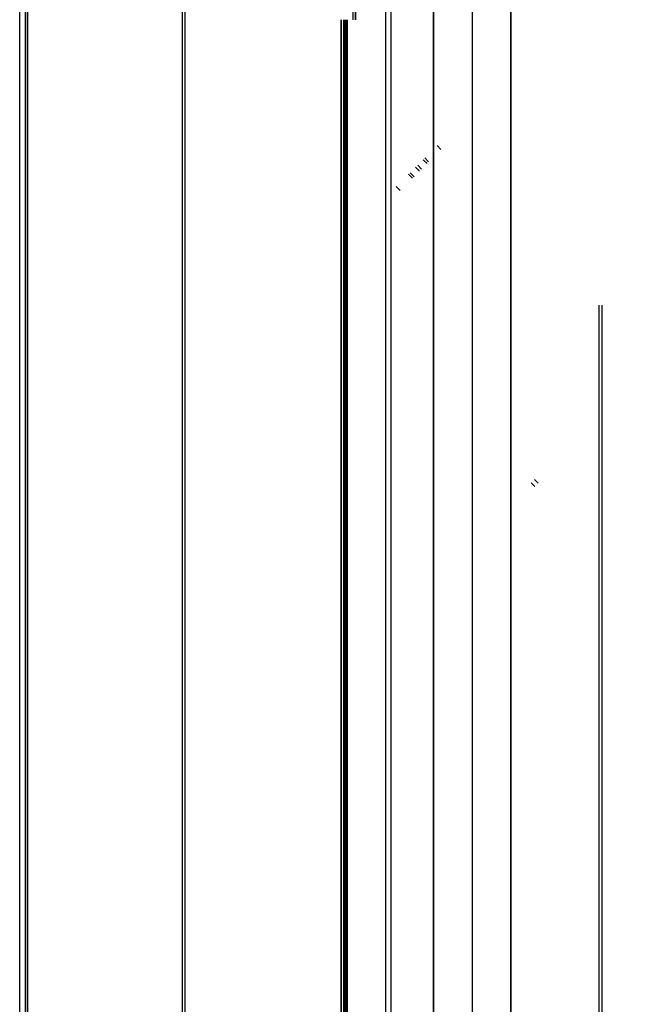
# Model space of a CAD drawing. Header units: millimetres. Extents: x -630 to 192, y -7 to 1615.
# Tile 114 of 249: x -619 to -466, y 1209 to 1450. Entities that reach past the tile are written whole.
import ezdxf

# ---------------------------------------------------------------- set-up
doc = ezdxf.new("R2010")
doc.units = ezdxf.units.MM
doc.header["$MEASUREMENT"] = 0
doc.layers.add('OVIDIO 160x80x72h', color=7, linetype='Continuous')

msp = doc.modelspace()

# ---------------------------------------------------------------- linework, layer by layer
at = {"layer": 'OVIDIO 160x80x72h'}
for points in [[(-618.9395739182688, 803.7713601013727), (-618.9395739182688, 1588.450785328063)], [(-617.4797004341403, 803.7713601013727), (-617.4797004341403, 1588.450933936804)], [(-616.9930759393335, 803.7713601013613), (-616.9930759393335, 1588.450785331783)], [(-616.9930759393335, 1588.450785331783), (-616.9930759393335, 803.7713601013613)], [(-579.0583235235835, 803.7713601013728), (-579.0583235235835, 1515.795434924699)], [(-578.3875031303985, 803.7713601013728), (-578.3875031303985, 1515.79543492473)], [(-537.3222555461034, 1513.598440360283), (-537.3222555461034, 1450.349405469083)], [(-536.6514351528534, 1450.349405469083), (-536.6514351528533, 1513.598440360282)], [(-536.6514351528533, 1513.598440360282), (-536.6514351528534, 1450.349405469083)], [(-529.3517078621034, 1512.67036583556), (-529.3517078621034, 803.7713601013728)], [(-528.0100670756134, 1512.670365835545), (-528.0100670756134, 803.7713601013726)], [(-517.5351232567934, 803.7713601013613), (-517.5351232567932, 1500.699853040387)], [(-517.5351232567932, 1500.699853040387), (-517.5351232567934, 803.7713601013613)], [(-517.5351232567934, 803.7713601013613), (-517.5351232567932, 1500.699853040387)], [(-517.5351232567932, 1500.699853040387), (-517.5351232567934, 803.7713601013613)], [(-508.0951232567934, 1491.341208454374), (-508.0951232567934, 803.7713601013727)], [(-508.0951232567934, 1491.34120845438), (-508.0951232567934, 803.7713601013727)], [(-498.6551232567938, 803.7713601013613), (-498.6551232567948, 1476.930651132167)], [(-498.6551232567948, 1476.930651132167), (-498.6551232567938, 803.7713601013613)], [(-498.6551232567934, 1476.930647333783), (-498.6551232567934, 803.7713601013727)], [(-498.6551232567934, 803.7713601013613), (-498.6551232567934, 1476.930645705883)], [(-498.6551232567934, 1476.930645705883), (-498.6551232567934, 803.7713601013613)], [(-540.2291439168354, 1450.349405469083), (-540.2291439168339, 803.7713601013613)], [(-540.2291439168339, 803.7713601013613), (-540.2291439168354, 1450.349405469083)], [(-539.558323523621, 1450.349405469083), (-539.5583235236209, 803.7713601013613)], [(-539.5583235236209, 803.7713601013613), (-539.558323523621, 1450.349405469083)], [(-539.1766028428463, 1450.349405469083), (-539.1766028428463, 803.7713601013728)], [(-538.8875031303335, 1450.349405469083), (-538.8875031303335, 803.7713601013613)], [(-538.8875031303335, 803.7713601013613), (-538.8875031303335, 1450.349405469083)], [(-538.7022611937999, 1450.349405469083), (-538.7022611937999, 803.7713601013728)], [(-516.7121132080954, 1419.50346189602), (-515.7504084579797, 1418.541757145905)], [(-520.0956620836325, 1416.065709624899), (-519.1339842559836, 1415.104031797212)], [(-518.7580030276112, 1415.534162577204), (-519.7197077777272, 1416.49586732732)], [(-522.333658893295, 1411.9043571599), (-523.2953367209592, 1412.866034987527)], [(-521.9549058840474, 1414.206465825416), (-520.9932280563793, 1413.244787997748)], [(-520.4744150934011, 1413.763600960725), (-521.4360929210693, 1414.725278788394)], [(-523.7005010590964, 1412.515074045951), (-522.7387963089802, 1411.553369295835)], [(-525.7463908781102, 1408.545774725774), (-526.7080956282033, 1409.507479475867)], [(-477.0548657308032, 1380.411154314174), (-477.0548657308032, 738.9881825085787)], [(-476.3298291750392, 1380.411365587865), (-476.3298291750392, 738.9881825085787)], [(-492.7550891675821, 1336.019092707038), (-493.6643317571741, 1336.92833529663)], [(-492.8360391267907, 1337.756627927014), (-491.9267965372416, 1336.847385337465)]]:
    msp.add_lwpolyline(points, dxfattribs=at)
at = {"layer": 'OVIDIO 160x80x72h', "extrusion": (1, 0, 0)}
for points in [[(803.7713601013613, 717.5773067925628), (1588.071253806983, 717.5773067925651)], [(1588.071253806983, 717.5773067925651), (803.7713601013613, 717.5773067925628)], [(1588.450785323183, 719.8661606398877), (803.7713601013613, 719.8661610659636)], [(803.7713601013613, 719.8661610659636), (1588.450785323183, 719.8661606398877)], [(1513.598440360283, 682.1022291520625), (1450.349405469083, 682.1022291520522)], [(1450.349405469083, 682.1022291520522), (1513.598440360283, 682.1022291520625)], [(1502.104347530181, 718.4565558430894), (803.7713601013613, 718.4565558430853)], [(803.7713601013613, 718.4565558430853), (1502.104347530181, 718.4565558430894)], [(803.7713601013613, 717.7857354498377), (1502.104347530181, 717.7857354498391)], [(1502.104347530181, 717.7857354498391), (803.7713601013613, 717.7857354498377)], [(1450.349405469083, 679.6425543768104), (803.7713601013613, 679.6425543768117)], [(803.7713601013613, 679.6425543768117), (1450.349405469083, 679.6425543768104)]]:
    msp.add_lwpolyline(points, dxfattribs=at)
at = {"layer": 'OVIDIO 160x80x72h', "extrusion": (0.9999999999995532, 9.452204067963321e-07, 0)}
for points in [[(803.7719435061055, 718.9204302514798), (1588.071837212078, 718.9189475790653)], [(1588.071837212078, 718.9189475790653), (803.7719435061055, 718.9204302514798)]]:
    msp.add_lwpolyline(points, dxfattribs=at)
at = {"layer": 'OVIDIO 160x80x72h', "extrusion": (0.2653523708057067, 0.8812743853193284, -0.3910800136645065)}
msp.add_lwpolyline([(964.1838167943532, 1105.478206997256), (922.3161012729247, 1051.098976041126)], dxfattribs=at)
at = {"layer": 'OVIDIO 160x80x72h', "extrusion": (0.8812743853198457, 0.2653523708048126, 0.3910800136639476)}
msp.add_lwpolyline([(1532.43008178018, 606.9047212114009), (1574.297784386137, 661.2839353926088)], dxfattribs=at)
at = {"layer": 'OVIDIO 160x80x72h', "extrusion": (0, 1, 0)}
for points in [[(543.8983534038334, 680.5827319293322), (540.2291439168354, 678.7481271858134)], [(540.2291439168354, 678.7481271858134), (543.8983534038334, 680.5827319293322)], [(543.8983534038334, 680.5827319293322), (543.2275330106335, 681.9243727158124)], [(543.2275330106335, 681.9243727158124), (543.8983534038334, 680.5827319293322)], [(539.8937337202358, 679.4189475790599), (543.5629432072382, 681.2535523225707)], [(539.558323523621, 680.0897679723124), (543.2275330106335, 681.9243727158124)], [(543.2275330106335, 681.9243727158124), (539.558323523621, 680.0897679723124)], [(542.063748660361, 679.665429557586), (541.392928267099, 681.0070703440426)], [(540.2291439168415, 678.7481271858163), (540.1892182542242, 678.7287152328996), (540.1485071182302, 678.7100318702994), (540.1070252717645, 678.6921131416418), (540.0647893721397, 678.674995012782), (540.0218180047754, 678.6587132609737), (539.9781317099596, 678.6433033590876), (539.933753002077, 678.6288003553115), (539.8887063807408, 678.6152387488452), (539.8430183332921, 678.6026523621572), (539.7967173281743, 678.5910742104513), (539.7498337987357, 678.5805363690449), (539.702400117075, 678.5710698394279), (539.6544505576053, 678.5627044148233), (539.6060212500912, 678.5554685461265), (539.5571501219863, 678.5493892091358), (539.5078768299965, 678.5444917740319), (539.458242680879, 678.5407998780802), (539.4082905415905, 678.5383353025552), (539.358064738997, 678.5371178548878), (539.3076109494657, 678.537165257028), (539.256976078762, 678.5384930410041), (539.2062081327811, 678.541114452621), (539.1553560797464, 678.5450403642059), (539.1044697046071, 678.550279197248), (539.0535994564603, 678.5568368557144), (539.0027962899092, 678.5647166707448), (538.9521115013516, 678.5739193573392), (538.9015965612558, 678.5844429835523), (538.8513029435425, 678.596282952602), (538.8012819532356, 678.609431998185), (538.7515845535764, 678.6238801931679), (538.7022611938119, 678.6396149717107), (538.6533616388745, 678.6566211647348), (538.604934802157, 678.6748810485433), (538.5570285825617, 678.6943744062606), (538.5096897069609, 678.7150786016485), (538.4629635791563, 678.7369686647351), (538.4168941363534, 678.7600173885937), (538.3715237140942, 678.7841954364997), (538.3268929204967, 678.8094714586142), (538.2830405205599, 678.8358122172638), (538.240003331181, 678.8631827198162), (538.197816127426, 678.8915463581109), (538.1565115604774, 678.9208650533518), (538.1161200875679, 678.9510994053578), (538.0766699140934, 678.9822088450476), (538.0381869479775, 679.0141517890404), (538.0006947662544, 679.0468857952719), (537.9642145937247, 679.0803677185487), (537.9287652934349, 679.1145538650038), (537.8943633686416, 679.1494001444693), (537.8610229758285, 679.1848622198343), (537.82875594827, 679.2208956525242), (537.7975718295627, 679.2574560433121), (537.7674779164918, 679.2944991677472), (537.7384793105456, 679.3319811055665), (537.7105789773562, 679.369858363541), (537.6837778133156, 679.4080879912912), (537.6580747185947, 679.4466276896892), (537.6334666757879, 679.4854359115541), (537.6099488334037, 679.5244719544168), (537.5875145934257, 679.5636960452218), (537.5661557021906, 679.6030694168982), (537.5458623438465, 679.6425543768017)], [(539.558323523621, 680.0897679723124), (540.2291439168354, 678.7481271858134)], [(540.2291439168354, 678.7481271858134), (539.558323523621, 680.0897679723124)], [(537.5458623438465, 679.6425543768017), (537.5661557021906, 679.6030694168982), (537.5875145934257, 679.5636960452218), (537.6099488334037, 679.5244719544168), (537.6334666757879, 679.4854359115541), (537.6580747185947, 679.4466276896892), (537.6837778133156, 679.4080879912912), (537.7105789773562, 679.369858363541), (537.7384793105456, 679.3319811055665), (537.7674779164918, 679.2944991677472), (537.7975718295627, 679.2574560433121), (537.82875594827, 679.2208956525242), (537.8610229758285, 679.1848622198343), (537.8943633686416, 679.1494001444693), (537.9287652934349, 679.1145538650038), (537.9642145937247, 679.0803677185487), (538.0006947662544, 679.0468857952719), (538.0381869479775, 679.0141517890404), (538.0766699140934, 678.9822088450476), (538.1161200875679, 678.9510994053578), (538.1565115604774, 678.9208650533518), (538.197816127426, 678.8915463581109), (538.240003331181, 678.8631827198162), (538.2830405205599, 678.8358122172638), (538.3268929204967, 678.8094714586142), (538.3715237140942, 678.7841954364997), (538.4168941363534, 678.7600173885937), (538.4629635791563, 678.7369686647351), (538.5096897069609, 678.7150786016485), (538.5570285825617, 678.6943744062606), (538.604934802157, 678.6748810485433), (538.6533616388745, 678.6566211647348), (538.7022611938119, 678.6396149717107), (538.7515845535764, 678.6238801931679), (538.8012819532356, 678.609431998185), (538.8513029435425, 678.596282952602), (538.9015965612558, 678.5844429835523), (538.9521115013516, 678.5739193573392), (539.0027962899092, 678.5647166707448), (539.0535994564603, 678.5568368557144), (539.1044697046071, 678.550279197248), (539.1553560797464, 678.5450403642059), (539.2062081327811, 678.541114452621), (539.256976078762, 678.5384930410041), (539.3076109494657, 678.537165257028), (539.358064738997, 678.5371178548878), (539.4082905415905, 678.5383353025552), (539.458242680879, 678.5407998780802), (539.5078768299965, 678.5444917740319), (539.5571501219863, 678.5493892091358), (539.6060212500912, 678.5554685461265), (539.6544505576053, 678.5627044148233), (539.702400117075, 678.5710698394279), (539.7498337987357, 678.5805363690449), (539.7967173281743, 678.5910742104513), (539.8430183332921, 678.6026523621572), (539.8887063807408, 678.6152387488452), (539.933753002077, 678.6288003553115), (539.9781317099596, 678.6433033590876), (540.0218180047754, 678.6587132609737), (540.0647893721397, 678.674995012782), (540.1070252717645, 678.6921131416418), (540.1485071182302, 678.7100318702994), (540.1892182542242, 678.7287152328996), (540.2291439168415, 678.7481271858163)], [(538.2327369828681, 678.8679577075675), (539.7819303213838, 679.6425543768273)], [(538.8875031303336, 680.3133747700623), (538.8925764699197, 680.3035035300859), (538.8979161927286, 680.2936601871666), (538.9035247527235, 680.283854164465), (538.9094042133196, 680.2740951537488), (538.9155562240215, 680.2643930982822), (538.921981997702, 680.2547581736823), (538.9286822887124, 680.2452007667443), (538.9356573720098, 680.2357314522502), (538.9429070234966, 680.2263609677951), (538.9504305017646, 680.2171001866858), (538.9582265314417, 680.2079600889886), (538.9662932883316, 680.1989517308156), (538.9746283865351, 680.190086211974), (538.9832288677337, 680.1813746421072), (538.9920911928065, 680.1728281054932), (539.0012112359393, 680.1644576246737), (539.0105842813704, 680.1562741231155), (539.0202050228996, 680.1482883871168), (539.0300675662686, 680.1405110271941), (539.0401654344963, 680.1329524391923), (539.0504915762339, 680.1256227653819), (539.061038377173, 680.1185318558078), (539.071797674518, 680.1116892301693), (539.0827607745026, 680.1051040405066), (539.0939184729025, 680.0987850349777), (539.1052610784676, 680.0927405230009), (539.1167784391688, 680.0869783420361), (539.1284599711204, 680.081505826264), (539.1402946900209, 680.0763297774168), (539.1522712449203, 680.0714564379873), (539.1643779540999, 680.0668914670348), (539.1766028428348, 680.0626399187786), (539.1889336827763, 680.0587062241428), (539.2013580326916, 680.0550941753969), (539.2138632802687, 680.051806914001), (539.2264366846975, 680.0488469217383), (539.239065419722, 680.0462160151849), (539.2517366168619, 680.0439153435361), (539.2644374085, 680.0419453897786), (539.2771549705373, 680.0403059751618), (539.2898765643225, 680.0389962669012), (539.3025895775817, 680.0380147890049), (539.3152815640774, 680.0373594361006), (539.3279402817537, 680.0370274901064), (539.340553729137, 680.0370156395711), (539.3531101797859, 680.037320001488), (539.3655982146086, 680.0379361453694), (539.3780067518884, 680.0388591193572), (539.3903250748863, 680.0400834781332), (539.4025428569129, 680.0416033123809), (539.4146501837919, 680.0434122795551), (539.4266375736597, 680.0455036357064), (539.4384959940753, 680.0478702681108), (539.4502168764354, 680.0505047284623), (539.4617921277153, 680.053399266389), (539.4732141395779, 680.0565458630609), (539.4844757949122, 680.0599362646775), (539.4955704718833, 680.0635620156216), (539.5064920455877, 680.0674144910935), (539.517234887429, 680.0714849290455), (539.5277938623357, 680.0757644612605), (539.5381643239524, 680.0802441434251), (539.5483421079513, 680.0849149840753), (539.5583235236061, 680.0897679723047)], [(539.5583235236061, 680.0897679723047), (539.5483421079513, 680.0849149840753), (539.5381643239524, 680.0802441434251), (539.5277938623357, 680.0757644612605), (539.517234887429, 680.0714849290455), (539.5064920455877, 680.0674144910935), (539.4955704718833, 680.0635620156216), (539.4844757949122, 680.0599362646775), (539.4732141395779, 680.0565458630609), (539.4617921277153, 680.053399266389), (539.4502168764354, 680.0505047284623), (539.4384959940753, 680.0478702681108), (539.4266375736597, 680.0455036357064), (539.4146501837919, 680.0434122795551), (539.4025428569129, 680.0416033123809), (539.3903250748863, 680.0400834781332), (539.3780067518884, 680.0388591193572), (539.3655982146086, 680.0379361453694), (539.3531101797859, 680.037320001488), (539.340553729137, 680.0370156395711), (539.3279402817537, 680.0370274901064), (539.3152815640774, 680.0373594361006), (539.3025895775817, 680.0380147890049), (539.2898765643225, 680.0389962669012), (539.2771549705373, 680.0403059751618), (539.2644374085, 680.0419453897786), (539.2517366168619, 680.0439153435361), (539.239065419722, 680.0462160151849), (539.2264366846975, 680.0488469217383), (539.2138632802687, 680.051806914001), (539.2013580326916, 680.0550941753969), (539.1889336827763, 680.0587062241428), (539.1766028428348, 680.0626399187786), (539.1643779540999, 680.0668914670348), (539.1522712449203, 680.0714564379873), (539.1402946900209, 680.0763297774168), (539.1284599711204, 680.081505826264), (539.1167784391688, 680.0869783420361), (539.1052610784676, 680.0927405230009), (539.0939184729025, 680.0987850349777), (539.0827607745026, 680.1051040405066), (539.071797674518, 680.1116892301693), (539.061038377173, 680.1185318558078), (539.0504915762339, 680.1256227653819), (539.0401654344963, 680.1329524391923), (539.0300675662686, 680.1405110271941), (539.0202050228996, 680.1482883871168), (539.0105842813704, 680.1562741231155), (539.0012112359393, 680.1644576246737), (538.9920911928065, 680.1728281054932), (538.9832288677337, 680.1813746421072), (538.9746283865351, 680.190086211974), (538.9662932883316, 680.1989517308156), (538.9582265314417, 680.2079600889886), (538.9504305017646, 680.2171001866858), (538.9429070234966, 680.2263609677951), (538.9356573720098, 680.2357314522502), (538.9286822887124, 680.2452007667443), (538.921981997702, 680.2547581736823), (538.9155562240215, 680.2643930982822), (538.9094042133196, 680.2740951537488), (538.9035247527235, 680.283854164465), (538.8979161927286, 680.2936601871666), (538.8925764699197, 680.3035035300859), (538.8875031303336, 680.3133747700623)], [(538.4402895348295, 680.0897679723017), (539.2148862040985, 678.5405746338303)], [(537.9930759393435, 682.1022291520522), (538.8875031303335, 680.3133747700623)], [(538.8875031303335, 680.3133747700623), (537.545862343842, 679.6425543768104)], [(537.545862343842, 679.6425543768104), (538.8875031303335, 680.3133747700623)], [(538.8875031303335, 680.3133747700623), (537.9930759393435, 682.1022291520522)], [(537.098648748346, 680.5369815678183), (538.4402895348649, 681.2078019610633)], [(537.3222555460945, 681.7668189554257), (538.2166827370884, 679.977964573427)], [(536.6514351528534, 681.4314087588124), (537.9930759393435, 682.1022291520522)], [(537.9930759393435, 682.1022291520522), (536.6514351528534, 681.4314087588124)], [(537.545862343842, 679.6425543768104), (536.6514351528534, 681.4314087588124)], [(536.6514351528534, 681.4314087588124), (537.545862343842, 679.6425543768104)], [(201.4509243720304, 660.3223808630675), (475.1137141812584, 660.3223808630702)], [(201.4509243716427, 661.4955146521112), (475.1135336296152, 661.4955146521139)]]:
    msp.add_lwpolyline(points, dxfattribs=at)

doc.saveas('drawing.dxf')
